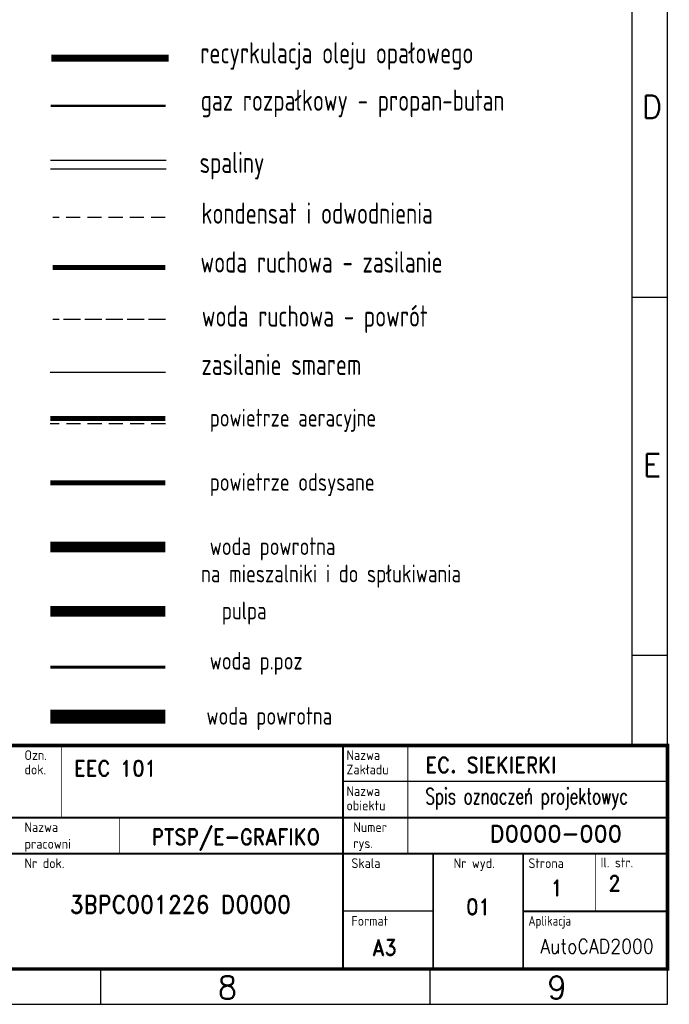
# Model space of a CAD drawing. Header units: millimetres. Extents: x 472 to 1299, y 510 to 798.
# Tile 33 of 69: x 790 to 882, y 510 to 649. Entities that reach past the tile are written whole.
import ezdxf
from ezdxf.enums import TextEntityAlignment as Align

# ---------------------------------------------------------------- set-up
doc = ezdxf.new("R2010")
doc.units = ezdxf.units.MM
doc.header["$LTSCALE"] = 4
for name, pattern in [('ACAD_ISO02W100', [15, 12, -3]), ('DASHDOT', [1, 0.5, -0.25, 0, -0.25]), ('DASHED', [0.75, 0.5, -0.25]), ('DIVIDE', [1.25, 0.5, -0.25, 0, -0.25, 0, -0.25]), ('DIVIDE2', [0.625, 0.25, -0.125, 0, -0.125, 0, -0.125]), ('DOT2', [0.125, 0, -0.125])]:
    doc.linetypes.add(name, pattern=pattern)
for name, color, linetype in [('Gaz', 200, 'DIVIDE'), ('Odwodnienia', 92, 'DASHED'), ('Olej opał rec', 30, 'DASHED'), ('OPISY', 7, 'Continuous'), ('Pow aeracyjne', 5, 'Continuous'), ('Pow odsysane', 5, 'DIVIDE2'), ('Pulpa', 142, 'DASHDOT'), ('Ramka', 7, 'Continuous'), ('Smar', 42, 'Continuous'), ('Spaliny', 6, 'Continuous'), ('Woda powrotna', 132, 'DASHED'), ('woda ppoż', 1, 'DASHDOT'), ('Woda ruch powr', 52, 'ACAD_ISO02W100'), ('Woda ruch zas', 52, 'Continuous')]:
    doc.layers.add(name, color=color, linetype=linetype)
doc.styles.add('ADESK1', font='romans', dxfattribs={"bigfont": 'bigfont'})
doc.styles.add('ROMAND', font='romand')
doc.styles.get("Standard").update_dxf_attribs({"font": 'ISOCP.SHX'})

# ---------------------------------------------------------------- blocks, each defined once
blk = doc.blocks.new('A3-grafiko')
at = {"color": 5, "linetype": 'Continuous'}
blk.add_line((405, 36.6), (405, 282), dxfattribs=at)
at = {"color": 5}
for p, q in [((410, 100), (405, 100)), ((410, 49.32), (405, 49.32)), ((329.85, 4.8), (329.85, 0)), ((376.43, 4.8), (376.43, 0))]:
    blk.add_line(p, q, dxfattribs=at)
for p, q in [((410, 31.5), (364.13, 31.5)), ((376.87, 13.16), (364.13, 13.16))]:
    blk.add_line(p, q)
at = {"color": 5, "linetype": 'Continuous'}
blk.add_lwpolyline([(0, 0), (410, 0), (410, 287), (0, 287)], close=True, dxfattribs=at)
at = {"const_width": 0.51}
blk.add_lwpolyline([(24, 5), (410, 5), (410, 36.6), (24, 36.6)], close=True, dxfattribs=at)
at = {"linetype": 'DOT2', "const_width": 0.102}
for points in [[(324.37, 36.6), (324.37, 26.41)], [(373.3, 36.6), (373.3, 26.41)], [(332.53, 26.41), (332.53, 21.31)], [(373.3, 26.41), (373.3, 21.31)], [(399.81, 21.31), (399.81, 13.16)]]:
    blk.add_lwpolyline(points, dxfattribs=at)
at = {"const_width": 0.255}
for points in [[(364.13, 36.6), (364.13, 5)], [(317.24, 26.41), (410, 26.41)], [(317.24, 21.31), (410, 21.31)], [(376.87, 21.31), (376.87, 5)], [(389.61, 21.31), (389.61, 5)], [(389.61, 13.16), (410, 13.16)]]:
    blk.add_lwpolyline(points, dxfattribs=at)
at = {"color": 5, "style": 'ADESK1'}
for s, p in [('D', (407.81, 125.34)), ('E', (407.81, 74.66)), ('8', (347.81, 0.78)), ('9', (394.39, 0.78))]:
    blk.add_text(s, height=3.2, dxfattribs=at).set_placement(p, align=Align.CENTER)
for s, p in [('Ozn.', (319.12, 34.56)), ('Nazwa', (364.63, 34.56)), ('dok.', (319.12, 32.52)), ('Zakładu', (364.63, 32.52)), ('Nazwa', (364.63, 29.47)), ('obiektu', (364.63, 27.43)), ('Nazwa', (319.12, 24.37)), ('Numer', (365.59, 24.37)), ('pracowni', (319.12, 22.01)), ('rys.', (365.59, 22.1)), ('Nr dok.', (319.12, 19.27)), ('Skala', (365.33, 19.27)), ('Nr wyd.', (379.77, 19.27)), ('Strona', (390.35, 19.27)), ('Il. str.', (400.54, 19.36)), ('Format', (365.33, 11.12))]:
    blk.add_text(s, height=1.376).set_placement(p)
at = {"width": 0.9}
blk.add_text('Aplikacja', height=1.376, dxfattribs=at).set_placement((390.35, 11.12))
at = {"color": 250, "style": 'ROMAND', "width": 0.9}
for tag, p, height in [('OPRACOWAŁ', (37.1, 33.56), 2), ('DATA1', (83.57, 32.98), 2), ('ZMIANA1', (109.38, 33.46), 2), ('ZMIANA2', (155.38, 33.46), 2), ('ZMIANA3', (201.38, 33.46), 2), ('RODZAJ_DOK', (249.47, 33.04), 2.24), ('BRANŻA', (290.24, 33.04), 2.24), ('NAZWA_ZAKŁADU', (375.8, 32.73), 2.24), ('OZN_DOK1', (326.14, 32.25), 2.24), ('SPRAWDZIŁ', (37.1, 29.56), 2), ('DATA2', (83.57, 28.98), 2), ('ZM1_WPROW', (104.85, 29.7), 2), ('DATA', (136.06, 29.29), 2), ('ZM2_WPROW', (150.85, 29.7), 2), ('DATA', (182.06, 29.29), 2), ('ZM3_WPROW', (196.85, 29.7), 2), ('DATA', (228.06, 29.29), 2), ('OZN_DOK2', (326.14, 28.41), 2.24), ('NAZWA_OBIEKTU', (375.8, 28.31), 2.24), ('ZATWIERDZIŁ', (37.1, 25.56), 2), ('DATA3', (83.57, 24.98), 2), ('ZM1_ZATW', (104.85, 25.7), 2), ('DATA', (136.06, 25.29), 2), ('ZM2_ZATW', (150.85, 25.7), 2), ('DATA', (182.06, 25.29), 2), ('ZM3_ZATW', (196.85, 25.7), 2), ('DATA', (228.06, 25.29), 2), ('NAZWA_PRAC', (337.12, 22.56), 2.24), ('OPIS_ZM_1', (98.41, 19.26), 1.5), ('OPIS_ZM_2', (144.41, 19.26), 1.5), ('OPIS_ZM_3', (190.41, 19.26), 1.5), ('OPIS_ZM_1', (98.41, 16.76), 1.5), ('OPIS_ZM_2', (144.41, 16.76), 1.5), ('OPIS_ZM_3', (190.41, 16.76), 1.5), ('144', (401.64, 16), 2.24), ('1:1', (368.28, 15.07), 2.24), ('1', (392.03, 15.36), 2.24), ('OPIS_ZM_1', (98.41, 14.26), 1.5), ('OPIS_ZM_2', (144.41, 14.26), 1.5), ('OPIS_ZM_3', (190.41, 14.26), 1.5), ('00', (381.56, 12.67), 2.24), ('A3', (368.28, 6.92), 2.24), ('APLIKACJA', (392.03, 7.2), 2)]:
    blk.add_attdef(tag, p, '', height=height, dxfattribs=at)
at = {"color": 1, "style": 'ROMAND'}
for tag, p, height, width in [('TYTUL_1', (249.41, 28.34), 2.24, 0.9), ('TYTUL_2', (249.41, 25.22), 2.24, 0.9), ('TYTUL_3', (249.41, 22.18), 2.24, 0.9), ('PLIK', (37.72, 6.22), 1.8, 0.8)]:
    blk.add_attdef(tag, p, '', height=height, dxfattribs=dict(at, width=width))
blk.add_attdef('NUMER_RYS', text='', height=2.34, dxfattribs=at).set_placement((403.57, 22.95), align=Align.RIGHT)
at = {"color": 250, "style": 'ROMAND', "width": 0.9, "flags": 2}
for tag, p in [('ZAMAWIAJĄCY', (36.8, 20.95)), ('NR_UMOWY', (36.8, 15.67)), ('NAZWA_PROJEKTU', (36.8, 10.73))]:
    blk.add_attdef(tag, p, '', height=2.24, dxfattribs=at)
at = {"color": 1, "style": 'ROMAND', "width": 0.9}
blk.add_attdef('NR_DOK', text='', height=2.55, dxfattribs=at).set_placement((341.16, 12.86), align=Align.CENTER)

msp = doc.modelspace()

# ---------------------------------------------------------------- linework, layer by layer
at = {"layer": 'Gaz', "color": 200, "linetype": 'DIVIDE', "const_width": 0.3}
msp.add_lwpolyline([(794.5, 637.05), (810.78, 637.05)], dxfattribs=at)
at = {"layer": 'Odwodnienia'}
msp.add_lwpolyline([(810.71, 621.25), (794.81, 621.25)], dxfattribs=at)
at = {"layer": 'Olej opał rec', "color": 30, "linetype": 'DASHED', "const_width": 1}
msp.add_lwpolyline([(794.6, 643.79), (811.22, 643.79)], dxfattribs=at)
at = {"layer": 'Pow aeracyjne', "linetype": 'DASHED'}
msp.add_line((810.74, 592.07), (794.47, 592.07), dxfattribs=at)
at = {"layer": 'Pow aeracyjne', "ltscale": 5, "const_width": 0.7}
msp.add_lwpolyline([(794.47, 592.82), (810.74, 592.82)], dxfattribs=at)
at = {"layer": 'Pow odsysane', "const_width": 0.7}
msp.add_lwpolyline([(794.47, 583.73), (810.74, 583.73)], dxfattribs=at)
at = {"layer": 'Pulpa', "const_width": 1.5}
msp.add_lwpolyline([(794.47, 565.55), (810.74, 565.55)], dxfattribs=at)
at = {"layer": 'Smar', "color": 42}
msp.add_lwpolyline([(794.47, 599.36), (810.74, 599.36)], dxfattribs=at)
at = {"layer": 'Spaliny', "linetype": 'CONTINUOUS'}
for p, q in [((794.5, 629.34), (810.85, 629.34)), ((794.5, 628.14), (810.85, 628.14))]:
    msp.add_line(p, q, dxfattribs=at)
at = {"layer": 'Woda powrotna', "const_width": 1.5}
msp.add_lwpolyline([(794.47, 574.64), (810.74, 574.64)], dxfattribs=at)
at = {"layer": 'Woda powrotna', "color": 132, "const_width": 2}
msp.add_lwpolyline([(794.47, 550.65), (810.74, 550.65)], dxfattribs=at)
at = {"layer": 'woda ppoż', "const_width": 0.4}
msp.add_lwpolyline([(794.47, 557.64), (810.74, 557.64)], dxfattribs=at)
at = {"layer": 'Woda ruch powr', "color": 54, "linetype": 'ACAD_ISO02W100', "ltscale": 0.05}
msp.add_lwpolyline([(810.74, 606.82), (794.81, 606.82), (794.81, 606.82)], dxfattribs=at)
at = {"layer": 'Woda ruch zas', "color": 52, "const_width": 0.7}
msp.add_lwpolyline([(794.81, 614.16), (810.71, 614.16)], dxfattribs=at)

# ---------------------------------------------------------------- block references
at = {"layer": 'Ramka'}
ref = msp.add_blockref('A3-grafiko', (471.7, 509.96), dxfattribs=at)
ref.add_attrib('NAZWA_PRAC', 'PTSP/E-GRAFIKO', (808.81, 532.52), dxfattribs={"layer": '0', "color": 250, "height": 2.2426, "style": 'ROMAND', "width": 0.9})
ref.add_attrib('NR_DOK', '3BPC001226 D0000', dxfattribs={"layer": '0', "color": 1, "height": 2.5484, "style": 'ROMAND', "width": 0.9}).set_placement((812.86, 522.82), align=Align.CENTER)
ref.add_attrib('OZN_DOK1', 'EEC 101', (797.84, 542.21), dxfattribs={"layer": '0', "color": 250, "height": 2.243, "style": 'ROMAND', "width": 0.9})
ref.add_attrib('144', '2', (873.34, 525.96), dxfattribs={"layer": '0', "color": 250, "height": 2.24, "style": 'ROMAND', "width": 0.9})
ref.add_attrib('A3', 'A3', (839.98, 516.88), dxfattribs={"layer": '0', "color": 250, "height": 2.243, "style": 'ROMAND', "width": 0.9})
ref.add_attrib('APLIKACJA', 'AutoCAD2000', (863.72, 517.17), dxfattribs={"layer": '0', "color": 250, "height": 2, "style": 'ROMAND', "width": 0.9})
ref.add_attrib('NAZWA_ZAKŁADU', 'EC. SIEKIERKI', (847.5, 542.69), dxfattribs={"layer": '0', "color": 250, "height": 2.2426, "style": 'ROMAND', "width": 0.9})
ref.add_attrib('NAZWA_OBIEKTU', 'Spis oznaczeń projektowyc', (847.5, 538.28), dxfattribs={"layer": '0', "color": 250, "height": 2.2426, "style": 'ROMAND', "width": 0.7})
ref.add_attrib('NUMER_RYS', 'D0000-000', dxfattribs={"layer": '0', "color": 1, "height": 2.345, "style": 'ROMAND'}).set_placement((875.27, 532.91), align=Align.RIGHT)
ref.add_attrib('00', '01', (853.25, 522.63), dxfattribs={"layer": '0', "color": 250, "height": 2.243, "style": 'ROMAND', "width": 0.9})
ref.add_attrib('1', '1', (865.19, 525.32), dxfattribs={"layer": '0', "color": 250, "height": 2.24, "style": 'ROMAND', "width": 0.9})

# ---------------------------------------------------------------- texts
at = {"layer": 'OPISY', "width": 0.8}
for s, p in [('recyrkulacja oleju opałowego', (815.67, 643.05)), ('gaz rozpałkowy - propan-butan', (815.73, 636.34)), ('spaliny', (815.57, 627.54)), ('kondensat i odwodnienia ', (815.83, 620.37)), ('woda ruchowa - zasilanie', (815.69, 613.46)), ('woda ruchowa - powrót', (815.88, 605.82)), ('zasilanie smarem', (815.83, 598.97))]:
    msp.add_text(s, height=3, dxfattribs=at).set_placement(p)
at = {"layer": 'OPISY', "color": 7, "linetype": 'Continuous', "width": 0.85}
for s, p in [('  powietrze aeracyjne', (814.57, 591.69)), ('  powietrze odsysane', (814.57, 582.6)), ('  woda powrotna', (814.57, 573.51)), (' na mieszalniki i do spłukiwania', (814.57, 569.65)), ('  pulpa', (816.29, 564.42)), ('  woda p.poz', (814.57, 557.31)), (' woda powrotna', (815.32, 549.51))]:
    msp.add_text(s, height=2.5, dxfattribs=at).set_placement(p)

doc.saveas('drawing.dxf')
